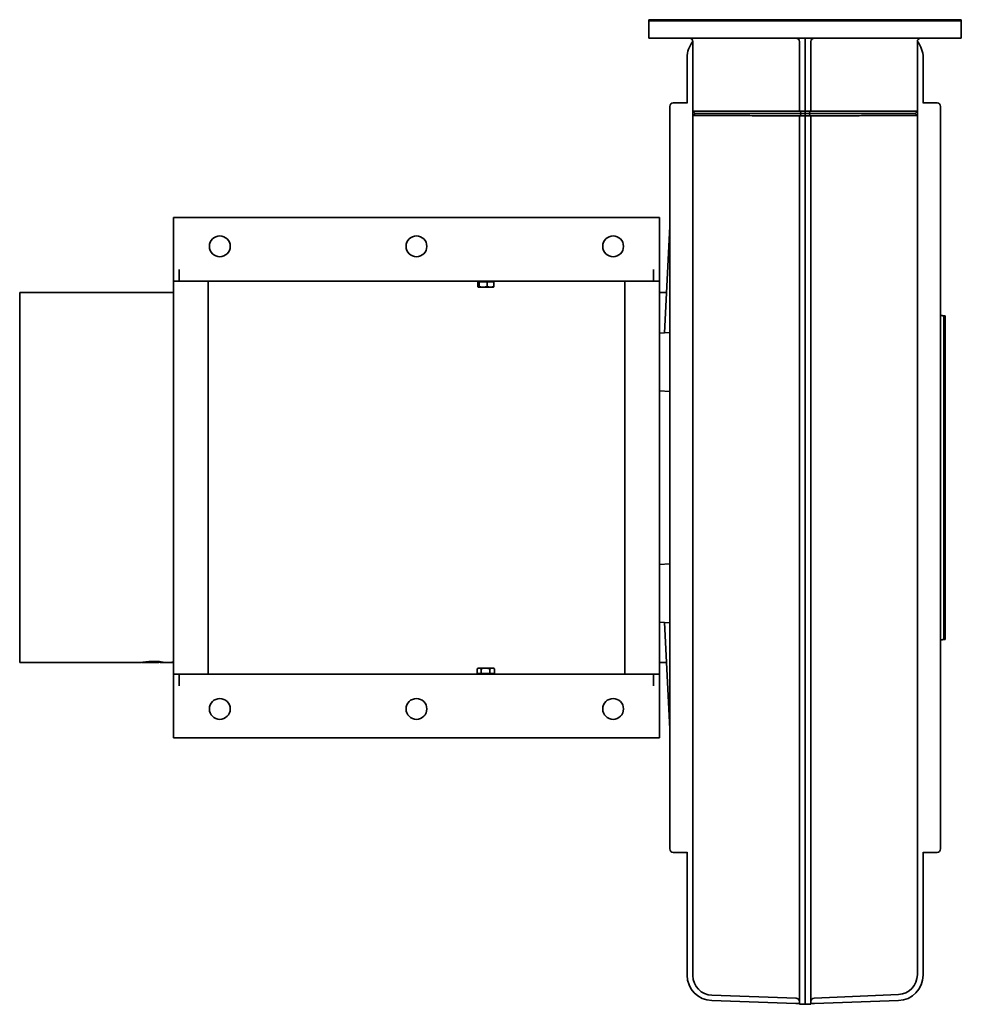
# Model space of a CAD drawing. Header units: millimetres. Extents: x 433 to 1247, y 168 to 1020.
import ezdxf

# ---------------------------------------------------------------- set-up
doc = ezdxf.new("R2010")
doc.units = ezdxf.units.MM
doc.header["$LTSCALE"] = 4
doc.layers.add('Krawędzie widoczne(ISO)', color=7, linetype='Continuous', lineweight=35, true_color=0x262659)

msp = doc.modelspace()

# ---------------------------------------------------------------- linework, layer by layer
at = {"layer": 'Krawędzie widoczne(ISO)'}
for p, q in [((977, 1019.7), (1247, 1019.7)), ((977, 1018.8), (977, 1019.7)), ((977, 1018.8), (1247, 1018.8)), ((977.1, 1018.7), (977, 1018.8)), ((977, 1018.7), (1247, 1018.7)), ((977, 1003.7), (977, 1018.7)), ((1246.9, 1018.7), (1247, 1018.8)), ((1247, 1018.8), (1247, 1019.7)), ((1247, 1003.7), (1247, 1018.7)), ((977, 1003.7), (1247, 1003.7)), ((1015, 1000.7), (1015, 963.34)), ((1107, 1000.7), (1107, 940.7)), ((1112, 1000.7), (1112, 1003.7)), ((1112, 1000.7), (1112, 940.7)), ((1117, 1000.7), (1117, 940.7)), ((1209, 1000.7), (1209, 962.28)), ((1010, 950.6), (1010, 986.89)), ((1214, 986.89), (1214, 950.6)), ((1010, 947.7), (998, 947.7)), ((1010, 950.6), (1010, 947.6)), ((1214, 947.6), (1214, 950.6)), ((1226, 947.7), (1214, 947.7)), ((995, 944.7), (995, 302.7)), ((1015, 936.7), (1015, 940.7)), ((1015, 307.09), (1015, 936.7)), ((1017, 938.7), (1015.01, 940.69)), ((1015.02, 936.72), (1017, 938.7)), ((1017, 938.7), (1017, 938.7)), ((1017, 938.7), (1017.22, 938.7)), ((1017.24, 938.7), (1017.22, 938.7)), ((1017.51, 938.7), (1017.24, 938.7)), ((1021.92, 938.7), (1017.51, 938.7)), ((1021.92, 938.7), (1024.27, 938.7)), ((1026.83, 938.7), (1024.27, 938.7)), ((1026.83, 938.7), (1032.42, 938.7)), ((1038.16, 938.7), (1032.42, 938.7)), ((1038.16, 938.7), (1047.9, 938.7)), ((1047.9, 938.7), (1060.24, 938.7)), ((1073.65, 938.7), (1060.24, 938.7)), ((1073.65, 938.7), (1092.95, 938.7)), ((1093.18, 938.7), (1092.95, 938.7)), ((1093.18, 938.7), (1093.8, 938.7)), ((1093.42, 940.7), (1104.24, 940.7)), ((1093.8, 938.7), (1094.66, 938.7)), ((1104.24, 936.7), (1094.29, 936.7)), ((1094.66, 938.7), (1104.4, 938.7)), ((1107, 940.7), (1104.24, 940.7)), ((1104.24, 936.7), (1107, 936.7)), ((1109, 938.7), (1104.4, 938.7)), ((1112, 940.7), (1107, 940.7)), ((1107, 940.7), (1109, 938.7)), ((1109, 938.7), (1107, 936.7)), ((1107, 936.7), (1112, 936.7)), ((1107, 936.7), (1107, 920.92)), ((1112, 938.7), (1109, 938.7)), ((1112, 938.7), (1112, 940.7)), ((1117, 940.7), (1112, 940.7)), ((1115, 938.7), (1112, 938.7)), ((1112, 938.7), (1112, 936.7)), ((1112, 936.7), (1117, 936.7)), ((1112, 936.7), (1112, 920.92)), ((1115, 938.7), (1117, 940.7)), ((1119.6, 938.7), (1115, 938.7)), ((1117, 936.7), (1115, 938.7)), ((1119.76, 940.7), (1117, 940.7)), ((1117, 936.7), (1117, 920.92)), ((1117, 936.7), (1119.76, 936.7)), ((1119.6, 938.7), (1130.25, 938.7)), ((1119.76, 940.7), (1131.51, 940.7)), ((1130.64, 936.7), (1119.76, 936.7)), ((1130.25, 938.7), (1131.11, 938.7)), ((1131.28, 938.7), (1131.11, 938.7)), ((1131.98, 938.7), (1131.28, 938.7)), ((1153.37, 938.7), (1131.98, 938.7)), ((1153.37, 938.7), (1164.72, 938.7)), ((1178.59, 938.7), (1164.72, 938.7)), ((1178.59, 938.7), (1182, 938.7)), ((1185.45, 938.7), (1182, 938.7)), ((1185.45, 938.7), (1191.8, 938.7)), ((1194.3, 938.7), (1191.8, 938.7)), ((1194.3, 938.7), (1199.96, 938.7)), ((1204.21, 938.7), (1199.96, 938.7)), ((1207, 938.7), (1208.99, 940.69)), ((1207, 938.7), (1208.97, 936.72)), ((1209, 940.7), (1209, 936.7)), ((1209, 936.7), (1209, 307.61)), ((1229, 944.7), (1229, 302.7)), ((1107, 800.76), (1107, 920.92)), ((1112, 920.92), (1112, 800.81)), ((1117, 920.92), (1117, 800.76)), ((566, 848.7), (986, 848.7)), ((566, 793.7), (566, 848.7)), ((986, 848.7), (986, 793.7)), ((995, 840.92), (990.45, 748.89)), ((571, 793.7), (571, 803.7)), ((981, 803.7), (981, 793.7)), ((1107, 800.76), (1107, 288.84)), ((1112, 288.71), (1112, 800.81)), ((1117, 288.84), (1117, 800.76)), ((566, 793.7), (571, 793.7)), ((566, 453.7), (566, 793.7)), ((576, 793.7), (571, 793.7)), ((576, 793.7), (596, 793.7)), ((956, 793.7), (596, 793.7)), ((596, 793.7), (596, 453.7)), ((829.04, 793.1), (830.09, 793.1)), ((829.04, 793.1), (829.04, 788.98)), ((830.09, 793.1), (837.05, 793.1)), ((830.09, 793.1), (830.09, 788.98)), ((830.3, 793.1), (830.3, 793.7)), ((837.05, 793.1), (842.96, 793.1)), ((837.05, 793.1), (837.05, 788.98)), ((841.7, 793.1), (841.7, 793.7)), ((842.96, 793.1), (842.96, 788.98)), ((956, 453.7), (956, 793.7)), ((956, 793.7), (976, 793.7)), ((981, 793.7), (976, 793.7)), ((986, 793.7), (981, 793.7)), ((986, 793.7), (986, 453.7)), ((433, 783.76), (433, 463.76)), ((433, 783.76), (566, 783.76)), ((829.5, 788.4), (829.43, 788.43)), ((829.5, 788.4), (829.56, 788.4)), ((829.56, 788.4), (833.57, 788.4)), ((833.57, 788.4), (840, 788.4)), ((840, 788.4), (842.5, 788.4)), ((842.5, 788.4), (842.56, 788.43)), ((986, 783.76), (992.17, 783.76)), ((1231.9, 483.7), (1231.9, 763.7)), ((1232, 763.6), (1231.9, 763.7)), ((1232, 483.7), (1232, 763.7)), ((1232, 763.7), (1233, 763.7)), ((1233, 763.7), (1233, 483.7)), ((986, 748.7), (995, 749.09)), ((986, 698.7), (995, 698.3)), ((986, 548.7), (995, 549.09)), ((986, 498.7), (995, 498.3)), ((990.45, 498.5), (995, 406.47)), ((1232, 483.8), (1231.9, 483.7)), ((1232, 483.7), (1233, 483.7)), ((433, 463.76), (535.11, 463.76)), ((539.87, 463.76), (551.86, 463.76)), ((546.83, 464.75), (546.83, 464.58)), ((553.53, 464.66), (553.53, 464.2)), ((556.66, 463.76), (563.06, 463.76)), ((986, 463.76), (992.17, 463.76)), ((566, 398.7), (566, 453.7)), ((566, 453.7), (571, 453.7)), ((571, 443.7), (571, 453.7)), ((571, 453.7), (576, 453.7)), ((596, 453.7), (576, 453.7)), ((956, 453.7), (596, 453.7)), ((828.5, 454.3), (828.5, 458.42)), ((831.89, 454.3), (828.5, 454.3)), ((829.5, 459), (828.72, 458.54)), ((830.2, 459), (829.5, 459)), ((835.63, 459), (830.2, 459)), ((830.3, 454.3), (830.3, 453.7)), ((831.89, 454.3), (831.89, 458.42)), ((839.38, 454.3), (831.89, 454.3)), ((841.44, 459), (835.63, 459)), ((839.38, 454.3), (839.38, 458.42)), ((843.49, 454.3), (839.38, 454.3)), ((842.5, 459), (841.44, 459)), ((841.7, 454.3), (841.7, 453.7)), ((842.5, 459), (843.28, 458.54)), ((843.49, 454.3), (843.49, 458.42)), ((976, 453.7), (956, 453.7)), ((976, 453.7), (981, 453.7)), ((981, 453.7), (981, 443.7)), ((986, 453.7), (981, 453.7)), ((986, 453.7), (986, 398.7)), ((986, 398.7), (566, 398.7)), ((1015, 193.11), (1015, 307.09)), ((1209, 307.61), (1209, 193.81)), ((1010, 299.7), (998, 299.7)), ((1010, 299.79), (1010, 296.79)), ((1214, 296.79), (1214, 299.79)), ((1226, 299.7), (1214, 299.7)), ((1010, 193.5), (1010, 296.79)), ((1214, 296.79), (1214, 193.5)), ((1107, 288.84), (1107, 168.48)), ((1112, 168.3), (1112, 288.71)), ((1117, 168.48), (1117, 288.84)), ((1104, 168.98), (1031.23, 171.52)), ((1031.4, 176.12), (1104.1, 173.58)), ((1192.74, 176.83), (1119.87, 173.65)), ((1192.77, 171.52), (1120, 168.98)), ((1104, 168.98), (1107, 168.87)), ((1107, 168.48), (1112, 168.3)), ((1117, 168.48), (1112, 168.3)), ((1117, 168.87), (1120, 168.98))]:
    msp.add_line(p, q, dxfattribs=at)
for centre in [(606, 823.7), (776, 823.7), (946, 823.7), (606, 423.7), (776, 423.7), (946, 423.7)]:
    msp.add_circle(centre, 9, dxfattribs=at)
for centre, radius, start, end in [((1032, 986.89), 22, 140.61534, 180), ((1012, 1000.7), 3, 0, 90), ((1104, 1000.7), 3, 0, 90), ((1120, 1000.7), 3, 90, 180), ((1212, 1000.7), 3, 90, 180), ((1192, 986.89), 22, 0, 39.38466), ((998, 944.7), 3, 90, 180), ((1226, 944.7), 3, 0, 90), ((1232, 773.7), 10, 252.5424, 269.42704), ((1232, 473.7), 10, 90.57296, 107.4576), ((998, 302.7), 3, 180, 270), ((1226, 302.7), 3, 270, 0), ((1032, 193.5), 22, 180, 268), ((1032, 193.11), 17, 180, 268), ((1192, 193.81), 17, 272.5, 0), ((1192, 193.5), 22, 272, 0), ((1104, 170.58), 3, 0, 88), ((1120, 170.65), 3, 92.5, 180)]:
    msp.add_arc(centre, radius, start, end, dxfattribs=at)
for centre, major_axis, ratio, start_param, end_param in [((1032.58, 937.44), (-17.58, -0.74), 0.001554, 6.179291, 6.28312), ((1112, 940.63), (-97, 0.01), 0.000673, 4.905087, 4.914169), ((1143.07, 937.85), (266.93, 0.21), 0.004246, 4.522889, 4.525307), ((1140.46, 937.13), (252.91, 0.08), 0.001703, 4.525299, 4.5288), ((1081.79, 937.14), (254.19, -0.09), 0.001726, 4.905789, 4.909279), ((1112, 940.63), (-97, -0.01), 0.000672, 4.500634, 4.509861), ((1770.04, 937.17), (-659.94, -0.46), 0.000181, 0.25545, 0.25649), ((1191.42, 937.44), (17.57, -0.75), 0.001559, 0.000066, 0.095693)]:
    msp.add_ellipse(centre, major_axis=major_axis, ratio=ratio, start_param=start_param, end_param=end_param, dxfattribs=at)
for points, knots in [([(1015, 963.34), (1015, 963.27), (1015, 963.2), (1015, 963.12), (1015, 962.82), (1015, 962.51), (1015, 962.2), (1015, 955.2), (1015, 948.03), (1015, 940.7)], [-0.158301, -0.158301, -0.158301, -0.158301, -0.128498, -0.128498, -0.128498, 0, 0, 0, 2.909492, 2.909492, 2.909492, 2.909492]), ([(1209, 962.28), (1209, 962.21), (1209, 962.14), (1209, 962.06), (1209, 961.76), (1209, 961.45), (1209, 961.15), (1209, 954.47), (1209, 947.65), (1209, 940.7)], [-21.896862, -21.896862, -21.896862, -21.896862, -21.86726, -21.86726, -21.86726, -21.740858, -21.740858, -21.740858, -18.986686, -18.986686, -18.986686, -18.986686]), ([(1015.01, 940.69), (1015.01, 940.69), (1015, 940.69), (1015, 940.69), (1015, 940.69), (1015, 940.7)], [-0.009229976, -0.009229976, -0.009229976, -0.009229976, -0.004625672, -0.004625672, -0.000002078, -0.000002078, -0.000002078, -0.000002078]), ([(1092.56, 940.7), (1087.11, 940.7), (1076.03, 940.69), (1060.11, 940.69), (1048.1, 940.68), (1039.37, 940.67), (1031.59, 940.67), (1025.42, 940.67), (1020.77, 940.67), (1017.19, 940.68), (1015.62, 940.68), (1015.01, 940.69)], [-12.208804, -12.208804, -12.208804, -12.208804, -10.535032, -8.86126, -7.187488, -6.350602, -5.513716, -3.839943, -3.003057, -2.166171, -0.492399, -0.492399, -0.492399, -0.492399]), ([(1015.31, 936.71), (1015.91, 936.71), (1017.02, 936.71), (1020.13, 936.72), (1023.91, 936.72), (1029.68, 936.73), (1036.35, 936.73), (1044.02, 936.72), (1052.93, 936.71), (1062.3, 936.71), (1075.65, 936.7), (1086.92, 936.7), (1092.79, 936.7)], [0.182794, 0.182794, 0.182794, 0.182794, 1.362292, 1.755458, 3.328121, 4.114453, 4.900785, 6.473449, 7.063198, 8.046113, 9.618777, 11.191441, 11.191441, 11.191441, 11.191441]), ([(1131.68, 936.7), (1137.67, 936.7), (1149.12, 936.7), (1164.64, 936.71), (1176.05, 936.72), (1184.37, 936.72), (1189.94, 936.72), (1194.81, 936.72), (1200.44, 936.72), (1205.63, 936.72), (1207.95, 936.71), (1208.71, 936.71)], [0.017722, 0.017722, 0.017722, 0.017722, 1.850448, 3.683175, 5.515902, 6.432265, 7.348628, 8.264992, 9.181355, 11.014082, 12.846809, 12.846809, 12.846809, 12.846809]), ([(1208.99, 940.69), (1208.42, 940.69), (1206.47, 940.68), (1201.66, 940.67), (1196.33, 940.67), (1191.53, 940.67), (1185.98, 940.67), (1177.86, 940.68), (1166.32, 940.68), (1150.45, 940.69), (1138.6, 940.7), (1132.38, 940.7)], [-13.476264, -13.476264, -13.476264, -13.476264, -11.563893, -9.651521, -8.695334, -7.739148, -6.782962, -5.826776, -3.914403, -2.002031, -0.089659, -0.089659, -0.089659, -0.089659]), ([(1204.21, 938.7), (1204.24, 938.7), (1205.54, 938.7), (1206.44, 938.7), (1207, 938.7)], [11.516117, 11.516117, 11.516117, 11.516117, 11.563893, 13.27374, 13.27374, 13.27374, 13.27374]), ([(1209, 940.7), (1209, 940.69), (1209, 940.69), (1208.99, 940.69), (1208.99, 940.69), (1208.99, 940.69)], [-0.008843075, -0.008843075, -0.008843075, -0.008843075, -0.00456414, -0.00456414, -0.000044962, -0.000044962, -0.000044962, -0.000044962]), ([(535.11, 463.76), (535.37, 463.76), (535.7, 463.78), (536.1, 463.81), (537.21, 463.89), (538.79, 464.08), (540.83, 464.29)], [0.641397, 0.641397, 0.641397, 0.641397, 1, 1, 1, 2, 2, 2, 2]), ([(549.49, 464.79), (551.74, 464.79), (553.62, 464.68), (555.13, 464.51), (556.63, 464.33), (557.39, 464.07), (557.39, 463.9)], [0, 0, 0, 0, 1, 1, 1, 2, 2, 2, 2]), ([(553.53, 464.2), (553.53, 464.34), (553.14, 464.46), (552.35, 464.55), (551.57, 464.64), (550.63, 464.69), (549.52, 464.69)], [0, 0, 0, 0, 1, 1, 1, 2, 2, 2, 2]), ([(566, 463.81), (565.62, 463.8), (565.25, 463.8), (564.91, 463.79), (563.36, 463.76), (562.59, 463.74), (562.59, 463.79)], [0.775132, 0.775132, 0.775132, 0.775132, 1, 1, 1, 2, 2, 2, 2])]:
    msp.add_open_spline(points, degree=3, knots=knots, dxfattribs=at)
for points in [[(1015.09, 936.7), (1015.14, 936.71), (1015.22, 936.71), (1015.31, 936.71)], [(1208.71, 936.71), (1208.8, 936.71), (1208.87, 936.71), (1208.92, 936.7)], [(541.75, 463.9), (539.76, 463.64), (538.63, 463.78), (538.35, 464.02)], [(540.83, 464.29), (542.45, 464.45), (544.15, 464.61), (545.92, 464.71)], [(546.83, 464.58), (544.85, 464.39), (543.16, 464.09), (541.75, 463.9)], [(545.92, 464.71), (546.95, 464.76), (548.14, 464.79), (549.49, 464.79)], [(549.52, 464.69), (548.47, 464.69), (547.58, 464.65), (546.83, 464.58)], [(551.86, 463.76), (552.97, 463.76), (553.53, 463.96), (553.53, 464.2)], [(555.13, 463.84), (554.59, 463.89), (554.02, 463.95), (553.4, 464.01)], [(557.39, 463.9), (557.39, 463.74), (556.63, 463.72), (555.13, 463.84)], [(562.59, 463.79), (562.59, 463.87), (563.73, 464.07), (566, 464.3)]]:
    msp.add_open_spline(points, degree=3, dxfattribs=at)
for points, weights in [([(829.04, 788.98), (829.32, 788.4), (829.56, 788.4)], [1, 1.0379548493, 1]), ([(829.56, 788.4), (829.8, 788.4), (830.09, 788.98)], [1, 1.0379548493, 1]), ([(830.09, 788.98), (831.95, 788.4), (833.57, 788.4)], [1, 1.0379548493, 1]), ([(833.57, 788.4), (835.18, 788.4), (837.05, 788.98)], [1, 1.0379548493, 1]), ([(837.05, 788.98), (838.63, 788.4), (840, 788.4)], [1, 1.0379548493, 1]), ([(840, 788.4), (841.37, 788.4), (842.96, 788.98)], [1, 1.0379548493, 1]), ([(842.96, 788.98), (842.75, 788.54), (842.56, 788.43)], [1, 1.02828960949, 1.01440795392]), ([(830.2, 459), (829.41, 459), (828.5, 458.42)], [1, 1.0379548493, 1]), ([(831.89, 458.42), (830.98, 459), (830.2, 459)], [1, 1.0379548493, 1]), ([(835.63, 459), (833.9, 459), (831.89, 458.42)], [1, 1.0379548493, 1]), ([(839.38, 458.42), (837.37, 459), (835.63, 459)], [1, 1.0379548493, 1]), ([(841.44, 459), (840.48, 459), (839.38, 458.42)], [1, 1.0379548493, 1]), ([(843.49, 458.42), (842.39, 459), (841.44, 459)], [1, 1.0379548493, 1]), ([(843.28, 458.54), (843.38, 458.48), (843.49, 458.42)], [1.00770485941, 1.00435127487, 1])]:
    msp.add_rational_spline(points, weights, degree=2, dxfattribs=at)

doc.saveas('drawing.dxf')
